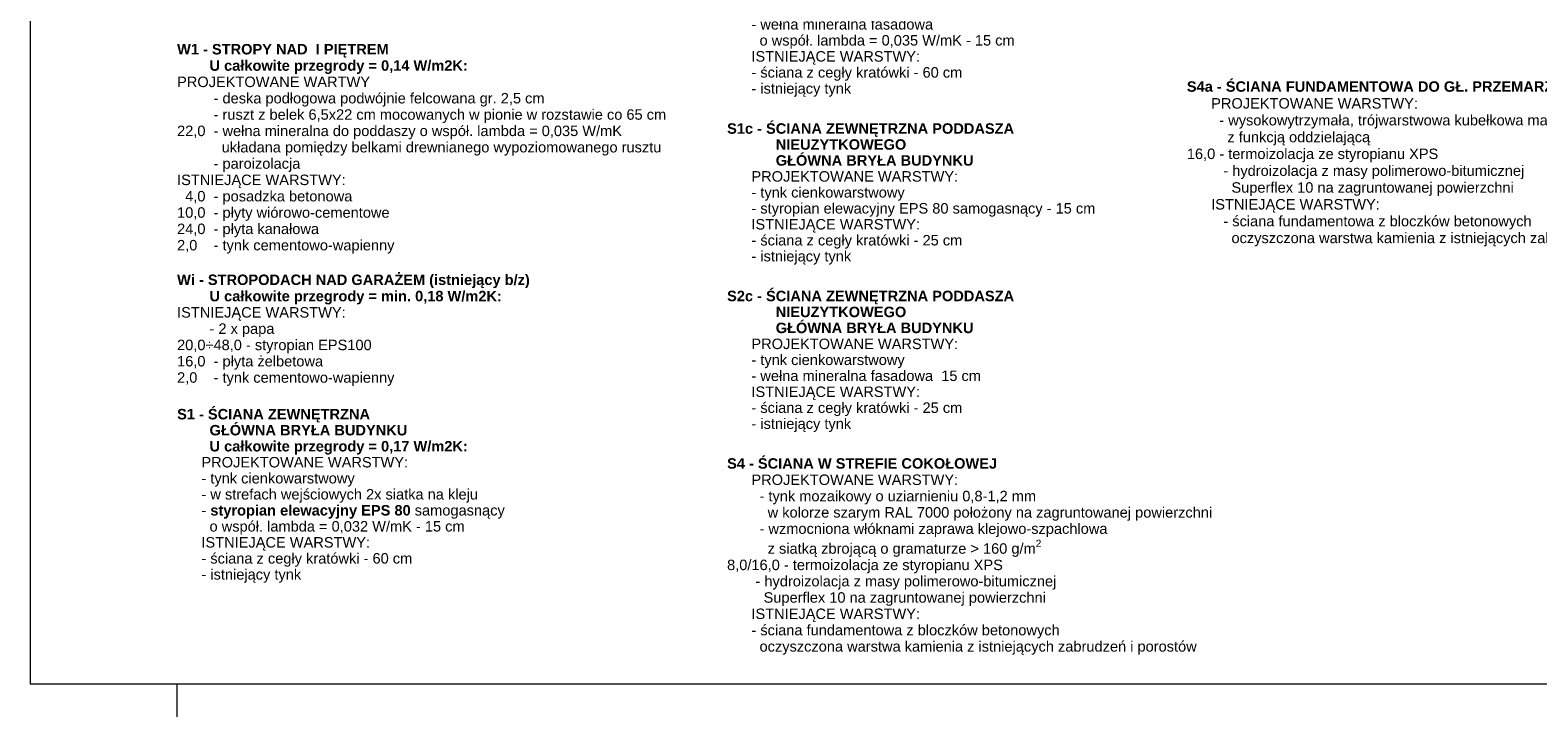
# Model space of a CAD drawing. Extents: x -547885 to -186295, y -25370 to 156194.
# Tile 92 of 256: x -493518 to -470429, y -25370 to -14861. Entities that reach past the tile are written whole.
import ezdxf

# ---------------------------------------------------------------- set-up
doc = ezdxf.new("R2010")
doc.units = 0
doc.header["$MEASUREMENT"] = 0
for name, color, linetype, lineweight in [('Arch opisy_Nr_Pióra__1', 7, 'Continuous', 25), ('Arch opisy_Nr_Pióra__5', 7, 'Continuous', 13), ('Arch opisy_Nr_Pióra__6', 7, 'Continuous', 13), ('ARCH TABELA_Nr_Pióra__21', 7, 'Continuous', 9)]:
    doc.layers.add(name, color=color, linetype=linetype, lineweight=lineweight)
doc.styles.add('GENERATED_STYLE_10', font='arial.ttf')

msp = doc.modelspace()

# ---------------------------------------------------------------- linework, layer by layer
at = {"layer": 'ARCH TABELA_Nr_Pióra__21', "linetype": 'Continuous'}
for p, q in [((-493518.3, 3580.4), (-493518.3, -24869.6)), ((-452768.3, -24869.6), (-493518.3, -24869.6)), ((-491268.3, -25369.6), (-491268.3, -24869.6)), ((-491268.3, -25369.6), (-491268.3, -24869.6))]:
    msp.add_line(p, q, dxfattribs=at)

# ---------------------------------------------------------------- texts
at = {"layer": 'Arch opisy_Nr_Pióra__1', "linetype": 'Continuous', "insert": (-482845.4, -18849), "char_height": 160, "width": 7802.027, "attachment_point": 1, "line_spacing_factor": 0.915729, "style": 'GENERATED_STYLE_10'}
msp.add_mtext('\\A1;{\\fArial|b1|i0|c0|p38;S2c - ŚCIANA ZEWNĘTRZNA PODDASZA\\P            NIEUZYTKOWEGO\\P            GŁÓWNA BRYŁA BUDYNKU\\P\\fArial|b0|i0|c0|p38;      PROJEKTOWANE WARSTWY:\\P      - tynk cienkowarstwowy\\P      - wełna mineralna fasadowa  15 cm \\P      ISTNIEJĄCE WARSTWY:\\P      - ściana z cegły kratówki - 25 cm\\P      - istniejący tynk}', dxfattribs=at)
at = {"layer": 'Arch opisy_Nr_Pióra__5', "linetype": 'Continuous', "char_height": 160, "attachment_point": 1, "style": 'GENERATED_STYLE_10'}
for s, insert, width, line_spacing_factor in [('\\A1;{\\fArial|b1|i0|c0|p38;S2 - ŚCIANA ZEWNĘTRZNA\\P         GŁÓWNA BRYŁA BUDYNKU\\P        U całkowite przegrody = 0,185 W/m2K:\\P\\fArial|b0|i0|c0|p38;      PROJEKTOWANE WARSTWY:\\P      - tynk cienkowarstwowy\\P      - w strefach wejściowych 2x siatka na kleju\\P      - wełna mineralna fasadowa \\P        o współ. lambda = 0,035 W/mK - 15 cm  \\P      ISTNIEJĄCE WARSTWY:\\P      - ściana z cegły kratówki - 60 cm\\P      - istniejący tynk}', (-482845.4, -13220.4), 7802.027, 0.919251), ('\\A1;{\\fArial|b1|i0|c0|p38;S4a - ŚCIANA FUNDAMENTOWA DO GŁ. PRZEMARZANIA\\P\\fArial|b0|i0|c0|p38;      PROJEKTOWANE WARSTWY:\\P        - wysokowytrzymała, trójwarstwowa kubełkowa mata ochronna \\P          z funkcją oddzielającą\\P16,0 - termoizolacja ze styropianu XPS\\P         - hydroizolacja z masy polimerowo-bitumicznej \\P           Superflex 10 na zagruntowanej powierzchni\\P      ISTNIEJĄCE WARSTWY:\\P         - ściana fundamentowa z bloczków betonowych\\P           oczyszczona warstwa kamienia z istniejących zabrudzeń i porostów}', (-475804.4, -15643.7), 9728.552, 0.965276), ('\\A1;{\\fArial|b1|i0|c0|p38;S1c - ŚCIANA ZEWNĘTRZNA PODDASZA\\P            NIEUZYTKOWEGO\\P            GŁÓWNA BRYŁA BUDYNKU\\P\\fArial|b0|i0|c0|p38;      PROJEKTOWANE WARSTWY:\\P      - tynk cienkowarstwowy\\P      - styropian elewacyjny EPS 80 samogasnący - 15 cm  \\P      ISTNIEJĄCE WARSTWY:\\P      - ściana z cegły kratówki - 25 cm\\P      - istniejący tynk}', (-482845.4, -16286.2), 7802.027, 0.915729), ('\\A1;{\\fArial|b1|i0|c0|p38;S1 - ŚCIANA ZEWNĘTRZNA\\P        GŁÓWNA BRYŁA BUDYNKU\\P        U całkowite przegrody = 0,17 W/m2K:\\P\\fArial|b0|i0|c0|p38;      PROJEKTOWANE WARSTWY:\\P      - tynk cienkowarstwowy\\P      - w strefach wejściowych 2x siatka na kleju\\P      - \\fArial|b1|i0|c0|p38;styropian elewacyjny EPS 80\\fArial|b0|i0|c0|p38; samogasnący \\P        o współ. lambda = 0,032 W/mK - 15 cm  \\P      ISTNIEJĄCE WARSTWY:\\P      - ściana z cegły kratówki - 60 cm\\P      - istniejący tynk}', (-491268.3, -20657.6), 7802.027, 0.919305), ('\\A1;{\\fArial|b1|i0|c0|p38;S4 - ŚCIANA W STREFIE COKOŁOWEJ\\P\\fArial|b0|i0|c0|p38;      PROJEKTOWANE WARSTWY:\\P        - tynk mozaikowy o uziarnieniu 0,8-1,2 mm\\P          w kolorze szarym RAL 7000 położony na zagruntowanej powierzchni\\P        - wzmocniona włóknami zaprawa klejowo-szpachlowa\\P          z siatką zbrojącą o gramaturze > 160 g/m\\A1{\\H0.7x;\\S2^  ;} \\P8,0/16,0 - termoizolacja ze styropianu XPS\\P       - hydroizolacja z masy polimerowo-bitumicznej \\P         Superflex 10 na zagruntowanej powierzchni\\P      ISTNIEJĄCE WARSTWY:\\P      - ściana fundamentowa z bloczków betonowych\\P        oczyszczona warstwa kamienia z istniejących zabrudzeń i porostów}', (-482845.4, -21411.9), 9728.552, 0.935357)]:
    msp.add_mtext(s, dxfattribs=dict(at, insert=insert, width=width, line_spacing_factor=line_spacing_factor))
at = {"layer": 'Arch opisy_Nr_Pióra__6', "linetype": 'Continuous', "char_height": 160, "width": 9728.552, "attachment_point": 1, "style": 'GENERATED_STYLE_10'}
for s, insert, line_spacing_factor in [('\\A1;{\\fArial|b1|i0|c0|p38;W1 - STROPY NAD  I PIĘTREM\\P        U całkowite przegrody = 0,14 W/m2K:\\P\\fArial|b0|i0|c0|p38;PROJEKTOWANE WARTWY\\P         - deska podłogowa podwójnie felcowana gr. 2,5 cm\\P         - ruszt z belek 6,5x22 cm mocowanych w pionie w rozstawie co 65 cm\\P22,0  - wełna mineralna do poddaszy o współ. lambda = 0,035 W/mK\\P           układana pomiędzy belkami drewnianego wypoziomowanego rusztu \\P         - paroizolacja\\PISTNIEJĄCE WARSTWY:\\P  4,0  - posadzka betonowa\\P10,0  - płyty wiórowo-cementowe \\P24,0  - płyta kanałowa\\P2,0    - tynk cementowo-wapienny}', (-491268.3, -15072.5), 0.937001), ('\\A1;{\\fArial|b1|i0|c0|p38;Wi - STROPODACH NAD GARAŻEM (istniejący b/z)\\P        U całkowite przegrody = min. 0,18 W/m2K:\\P\\fArial|b0|i0|c0|p38;ISTNIEJĄCE WARSTWY:\\P        - 2 x papa\\P20,0÷48,0 - styropian EPS100\\P16,0  - płyta żelbetowa\\P2,0    - tynk cementowo-wapienny}', (-491268.3, -18601.1), 0.934545)]:
    msp.add_mtext(s, dxfattribs=dict(at, insert=insert, line_spacing_factor=line_spacing_factor))

doc.saveas('drawing.dxf')
